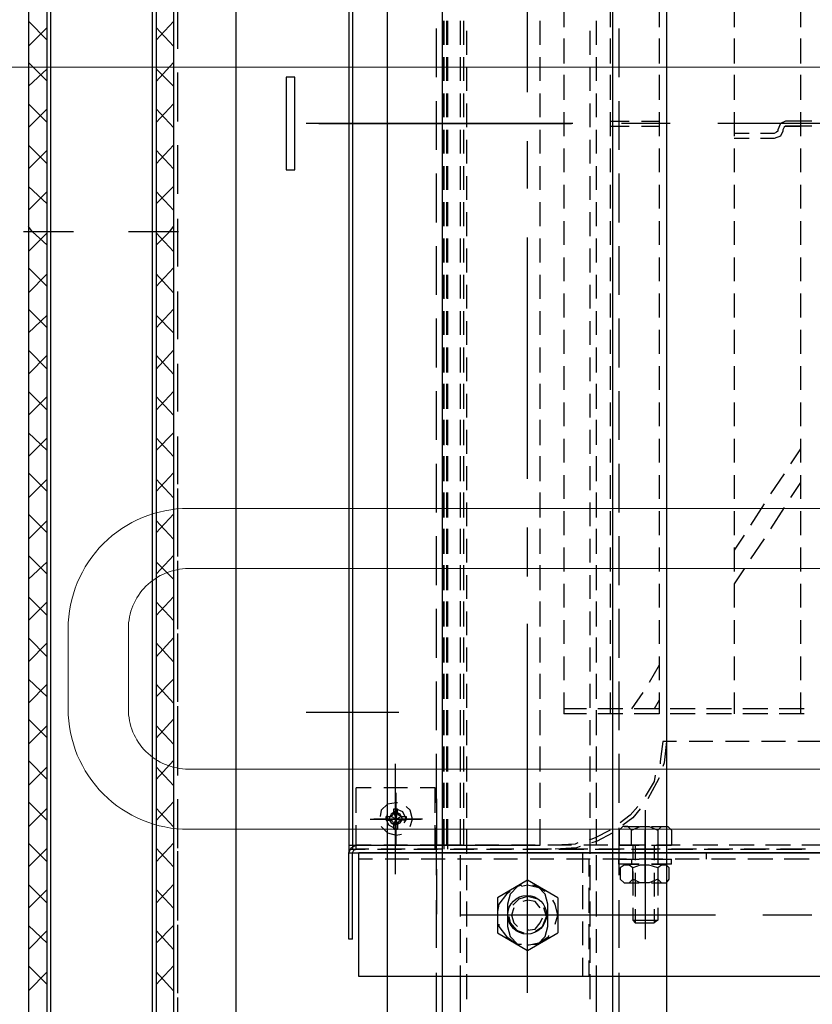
# Model space of a CAD drawing. Header units: millimetres. Extents: x -1435 to 74790, y -2508 to 13830.
# Tile 64 of 95: x 14953 to 15150, y 7486 to 7732. Entities that reach past the tile are written whole.
import ezdxf
from ezdxf.enums import TextEntityAlignment as Align

# ---------------------------------------------------------------- set-up
doc = ezdxf.new("R2010")
doc.units = ezdxf.units.MM
for name, color, linetype, lineweight, true_color in [('A-CEILING-01', 7, 'Continuous', 5, 0xd56ca8), ('A-CEILING-05', 7, 'Continuous', 5, 0x139b48), ('M-MEP-ELLG-LIGHT', 5, 'Continuous', 15, 0x0000ff)]:
    doc.layers.add(name, color=color, linetype=linetype, lineweight=lineweight, true_color=true_color)
doc.layers.add('A-LIGHT', color=1, linetype='Continuous', lineweight=5)
for name, color, linetype, true_color in [('ACMV-EQP-CHW', 30, 'Continuous', 0xff7f00), ('ACMV-FCU', 30, 'Continuous', 0xff7f00), ('RCP LAYOUT', 9, 'Continuous', 0x808080)]:
    doc.layers.add(name, color=color, linetype=linetype, true_color=true_color)
doc.layers.add('ACMV-SA-DUCT-TAG', color=7, linetype='Continuous')
doc.styles.add('Romans', font='Romans.shx')
doc.styles.get("Standard").update_dxf_attribs({"font": 'arial.ttf'})
doc.dimstyles.new('100_Romans_Dot', dxfattribs={"dimtxt": 100, "dimasz": 100, "dimexe": 50, "dimexo": 50, "dimgap": 50, "dimtad": 1, "dimdec": 0, "dimzin": 0, "dimdsep": 46, "dimtxsty": 'Romans', "dimblk": 'DOT', "dimcen": 0.09, "dimclrd": 256, "dimclre": 256, "dimadec": 0, "dimazin": 0, "dimtfac": 1, "dimtdec": 0, "dimtofl": 0, "dimtmove": 0, "dimatfit": 3, "dimldrblk": 'DOT', "dimfxl": 1, "dimtolj": 1, "dimtzin": 0, "dimarcsym": 0})

# ---------------------------------------------------------------- blocks, each defined once
blk = doc.blocks.new('LIGHT-600X600MM')
at = {"color": 0}
blk.add_lwpolyline([(-300, 300), (-300, -300), (300, -300), (300, 300)], close=True, dxfattribs=at)
for points in [[(-165, 160), (-165, 140, 0.414214), (-135, 110), (135, 110, 0.414214), (165, 140), (165, 160, 0.414214), (135, 190), (-135, 190, 0.414214)], [(-150, 160), (-150, 140, 0.414214), (-135, 125), (135, 125, 0.414214), (150, 140), (150, 160, 0.414214), (135, 175), (-135, 175, 0.414214)]]:
    blk.add_lwpolyline(points, format="xyb", close=True, dxfattribs=at)
blk.add_attdef('E', text='', height=100).set_placement((400, 250), align=Align.MIDDLE_CENTER)
blk = doc.blocks.new('A$C98a85b24')
at = {"layer": 'M-MEP-ELLG-LIGHT', "color": 8, "true_color": 0x808080}
blk.add_blockref('LIGHT-600X600MM', (10939.99, 7419.99), dxfattribs=at)
blk = doc.blocks.new('A$C256bf26b')
at = {"layer": 'A-CEILING-01', "true_color": 0x808080}
h = blk.add_hatch(dxfattribs=at)
h.set_pattern_fill('ANSI37', color=8, scale=2000)
h.set_pattern_definition([(45, (0, 0), (-176.7767, 176.7767), []), (135, (0, 0), (-176.7767, -176.7767), [])])
edge = h.paths.add_edge_path()
edge.add_line((17350, 13380), (12020, 13380))
edge.add_line((12020, 13380), (12020, 13280))
edge.add_line((12020, 13280), (11820, 13280))
edge.add_line((11820, 13280), (11820, 13380))
edge.add_line((11820, 13380), (6090, 13380))
edge.add_line((6090, 13380), (6090, 13280))
edge.add_line((6090, 13280), (5890, 13280))
edge.add_line((5890, 13280), (5890, 13380))
edge.add_line((5890, 13380), (350, 13380))
edge.add_line((350, 13380), (200, 13380))
edge.add_line((200, 13380), (200, 4520))
edge.add_line((200, 4520), (650, 4520))
edge.add_line((650, 4520), (650, 4220))
edge.add_line((650, 4220), (200, 4220))
edge.add_line((200, 4220), (200, 3270))
edge.add_line((200, 3270), (3945, 3270))
edge.add_line((3945, 3270), (3945, 3920))
edge.add_line((3945, 3920), (6135, 3920))
edge.add_line((6135, 3920), (6135, 3270))
edge.add_line((6135, 3270), (9805, 3270))
edge.add_line((9805, 3270), (9805, 3070))
edge.add_line((9805, 3070), (10125.7, 3070))
edge.add_line((10125.7, 3070), (10125.7, 3423))
edge.add_line((10125.7, 3423), (11242.06, 4539.36))
edge.add_line((11242.06, 4539.36), (10770.13, 5011.3))
edge.add_line((10770.13, 5011.3), (11904.42, 6145.58))
edge.add_line((11904.42, 6145.58), (14298.83, 8540))
edge.add_line((14298.83, 8540), (14450, 8540))
edge.add_line((14450, 8540), (14450, 9620))
edge.add_line((14450, 9620), (14450, 12330))
edge.add_arc((15200, 12330), 750, 90, 180, ccw=False)
edge.add_line((15200, 13080), (17350, 13080))
edge.add_line((17350, 13080), (17350, 13380))
h.paths.add_polyline_path([(5890.13, 11294.23), (6090.12, 11294.23), (6090.12, 11094.22), (5890.13, 11094.22)], flags=16)
h.paths.add_polyline_path([(5890.13, 9330), (6090.12, 9330), (6090.12, 9129.99), (5890.13, 9129.99)], flags=16)
h.paths.add_polyline_path([(5890, 8418.41), (6090, 8418.41), (6090, 8218.41), (5890, 8218.41)], flags=16)
h.paths.add_polyline_path([(5890, 6030), (6090, 6030), (6090, 5829.99), (5890, 5829.99)], flags=16)
h.paths.add_polyline_path([(11820, 8418.41), (12020, 8418.41), (12020, 8218.41), (11820, 8218.41)], flags=16)
h.paths.add_polyline_path([(11820, 9330), (12020, 9330), (12020, 9129.99), (11820, 9129.99)], flags=16)
h.paths.add_polyline_path([(11820.13, 11294.23), (12020.12, 11294.23), (12020.12, 11094.22), (11820.13, 11094.22)], flags=16)
at = {"layer": 'A-CEILING-05', "color": 8, "linetype": 'Continuous', "true_color": 0x808080}
blk.add_line((14590, 7720), (17230, 7720), dxfattribs=at)
at = {"layer": 'A-LIGHT', "color": 8, "true_color": 0x808080}
blk.add_blockref('A$C98a85b24', (4190, 0), dxfattribs=at)
blk = doc.blocks.new('AHU-5 TR-CARRIER')
at = {"layer": 'ACMV-EQP-CHW'}
for points in [[(901.81, 519.81), (901.81, 84.51)], [(901.81, 82.02), (901.81, 519.5)], [(932.67, 519.81), (932.67, 84.51)], [(720.01, 234.49), (720.01, 174)], [(874.05, 199.88), (874.05, 193.96)], [(899.94, 201.13), (899.94, 194.9)], [(719.39, 197.39), (719.39, 190.84)], [(720.64, 197.39), (720.64, 190.84)], [(903.37, 196.76), (903.37, 190.53)], [(917.4, 197.39), (917.4, 185.22)], [(689.77, 194.58), (696, 194.58)], [(698.81, 194.58), (705.05, 194.58)], [(707.85, 194.58), (714.09, 194.58)], [(717.2, 194.58), (723.13, 194.58)], [(719.39, 194.59), (719.39, 190.84), (720.02, 189.59), (721.57, 188.97)], [(720.64, 190.84), (720.64, 194.59)], [(726.25, 194.58), (732.17, 194.58)], [(735.3, 194.58), (741.21, 194.58)], [(744.34, 194.58), (750.26, 194.58)], [(753.38, 194.58), (759.3, 194.58)], [(762.42, 194.58), (768.34, 194.58)], [(771.47, 194.58), (777.39, 194.58)], [(780.51, 194.58), (786.43, 194.58)], [(789.55, 194.58), (795.47, 194.58)], [(798.6, 194.58), (804.52, 194.58)], [(801.09, 194.58), (804.83, 192.09)], [(807.64, 194.58), (813.56, 194.58)], [(809.51, 194.58), (813.25, 192.09)], [(816.68, 194.58), (822.61, 194.58)], [(825.72, 194.58), (831.65, 194.58)], [(834.77, 194.58), (840.69, 194.58)], [(843.82, 194.58), (849.74, 194.58)], [(852.85, 194.58), (858.78, 194.58)], [(861.89, 194.58), (867.2, 194.58)], [(865.95, 195.52), (865.95, 189.28)], [(867.2, 195.52), (867.2, 189.28)], [(900.87, 195.83), (900.87, 189.59)], [(900.87, 188.65), (900.87, 194.9)], [(899.94, 192.09), (899.94, 185.85)], [(720.64, 190.84), (720.95, 190.53), (721.57, 190.22)], [(721.57, 190.22), (721.88, 190.22)], [(721.88, 190.22), (723.14, 189.59), (723.75, 188.03), (723.75, 184.6)], [(807.33, 190.53), (812.32, 187.09)], [(815.74, 190.53), (821.04, 187.09)], [(874.05, 190.84), (874.05, 184.91)], [(721.57, 188.97), (721.88, 188.97)], [(721.88, 188.97), (722.2, 188.65), (722.51, 188.03), (722.51, 184.6)], [(900.87, 186.79), (900.87, 180.55)], [(903.37, 187.72), (903.37, 181.48)], [(814.8, 185.54), (820.11, 182.11)], [(823.54, 185.54), (828.52, 182.11)], [(865.95, 186.47), (865.95, 180.24)], [(867.2, 186.47), (867.2, 180.24)], [(900.87, 179.61), (900.87, 185.85)], [(722.51, 181.8), (722.51, 178.05)], [(723.75, 181.8), (723.75, 178.05)], [(874.05, 181.8), (874.05, 175.87)], [(899.94, 183.04), (899.94, 176.81)], [(822.61, 180.55), (826.35, 178.05)], [(831.03, 180.55), (834.77, 178.05)], [(689.77, 178.05), (696, 178.05)], [(698.81, 178.05), (705.05, 178.05)], [(707.85, 178.05), (714.09, 178.05)], [(717.2, 178.05), (723.13, 178.05)], [(726.25, 178.05), (732.17, 178.05)], [(735.3, 178.05), (741.21, 178.05)], [(744.34, 178.05), (750.26, 178.05)], [(753.38, 178.05), (759.3, 178.05)], [(762.42, 178.05), (768.34, 178.05)], [(771.47, 178.05), (777.39, 178.05)], [(780.51, 178.05), (786.43, 178.05)], [(789.55, 178.05), (795.47, 178.05)], [(798.6, 178.05), (804.52, 178.05)], [(807.64, 178.05), (813.56, 178.05)], [(816.68, 178.05), (822.61, 178.05)], [(825.72, 178.05), (831.65, 178.05)], [(834.77, 178.05), (840.69, 178.05)], [(843.82, 178.05), (849.74, 178.05)], [(852.85, 178.05), (858.78, 178.05)], [(861.89, 178.05), (867.2, 178.05)], [(865.95, 177.44), (865.95, 171.19)], [(867.2, 177.44), (867.2, 171.19)], [(900.87, 177.74), (900.87, 171.51)], [(900.87, 170.57), (900.87, 176.81)], [(903.37, 178.37), (903.37, 172.44)], [(874.05, 172.75), (874.05, 166.82)], [(899.94, 174), (899.94, 167.76)], [(917.4, 173.38), (917.4, 143.13)], [(903.37, 171.19), (901.81, 171.19)], [(865.95, 168.39), (865.95, 162.15)], [(867.2, 168.39), (867.2, 162.15)], [(900.87, 168.69), (900.87, 162.46)], [(900.87, 161.52), (900.87, 167.76)], [(903.37, 169.33), (903.37, 163.4)], [(899.94, 164.65), (899.94, 158.73)], [(720.01, 162.15), (720.01, 149.99)], [(874.05, 163.71), (874.05, 160.28)], [(896.2, 159.04), (895.25, 159.97), (895.25, 161.52), (896.2, 162.46)], [(896.2, 162.46), (899.95, 162.46)], [(899.94, 157.47), (899.94, 162.46)], [(903.37, 157.47), (903.37, 162.46)], [(904.61, 162.46), (903.37, 162.46)], [(904.61, 162.46), (904.61, 157.47)], [(1183.23, 91.68), (17.47, 91.68), (17.47, 161.22), (1183.23, 161.22)], [(874.05, 161.21), (879.36, 160.59), (880.29, 160.28)], [(874.05, 160.28), (879.04, 159.66), (879.66, 159.66)], [(895.25, 157.47), (895.25, 161.21)], [(900.87, 159.66), (900.87, 153.42)], [(903.37, 160.28), (903.37, 154.36)], [(904.61, 157.47), (904.61, 160.59)], [(905.55, 161.84), (904.92, 161.21), (904.92, 159.97), (905.55, 159.04), (904.92, 156.85), (904.92, 154.67), (905.55, 152.79), (904.92, 151.86), (904.92, 150.62), (905.55, 149.68), (908.36, 149.68)], [(908.36, 161.84), (905.56, 161.84)], [(908.36, 159.04), (909.29, 159.97), (909.29, 161.21), (908.36, 161.84)], [(909.29, 157.47), (909.29, 160.59)], [(689.77, 159.34), (696, 159.34)], [(698.81, 159.34), (705.05, 159.34)], [(707.85, 159.34), (714.09, 159.34)], [(717.2, 159.34), (723.13, 159.34)], [(719.39, 154.98), (719.39, 159.34)], [(720.64, 154.98), (720.64, 159.34)], [(726.25, 159.34), (732.17, 159.34)], [(735.3, 159.34), (741.21, 159.34)], [(744.34, 159.34), (750.26, 159.34)], [(753.38, 159.34), (759.3, 159.34)], [(762.42, 159.34), (768.34, 159.34)], [(771.47, 159.34), (777.39, 159.34)], [(780.51, 159.34), (786.43, 159.34)], [(789.55, 159.34), (795.47, 159.34)], [(798.6, 159.34), (804.52, 159.34)], [(807.64, 159.34), (813.56, 159.34)], [(816.68, 159.34), (822.61, 159.34)], [(825.72, 159.34), (831.65, 159.34)], [(834.77, 159.34), (840.69, 159.34)], [(843.82, 159.34), (849.74, 159.34)], [(852.85, 159.34), (858.78, 159.34)], [(855.03, 159.34), (859.4, 156.85)], [(861.89, 159.34), (867.2, 159.34)], [(863.78, 159.34), (865.95, 158.09)], [(865.95, 159.34), (865.95, 153.11)], [(867.2, 159.34), (867.2, 153.11)], [(882.48, 158.41), (884.04, 158.1), (887.78, 155.91)], [(883.1, 159.34), (884.35, 158.72), (888.4, 156.54)], [(896.2, 152.48), (895.25, 154.67), (895.25, 156.85), (896.2, 159.04), (899.95, 159.04)], [(899.94, 159.04), (903.37, 159.04)], [(899.94, 158.09), (903.67, 158.09)], [(900.87, 152.48), (900.87, 158.72)], [(903.37, 159.03), (904.61, 159.03)], [(905.56, 159.04), (908.36, 159.04), (909.29, 156.85), (909.29, 154.67), (908.36, 152.8), (905.56, 152.8)], [(906.48, 159.04), (912.42, 159.04)], [(906.8, 158.09), (912.72, 158.09)], [(915.53, 159.04), (918.64, 159.04)], [(915.84, 158.09), (919.27, 158.09)], [(918.64, 152.8), (918.64, 159.04), (919.27, 158.1)], [(918.64, 152.8), (919.27, 153.42), (919.27, 158.1)], [(861.89, 155.29), (865.95, 152.48)], [(890.89, 154.67), (893.08, 152.8), (894.95, 150.3)], [(891.21, 155.91), (923.32, 155.91)], [(909.29, 155.91), (896.2, 155.91)], [(899.63, 155.91), (908.67, 155.91)], [(899.94, 155.6), (899.94, 149.68)], [(890.27, 154.04), (892.45, 152.17), (894.32, 149.68)], [(895.25, 150.62), (895.25, 154.36)], [(899.95, 152.48), (896.2, 152.48), (895.25, 151.55), (895.25, 150.3), (896.2, 149.37), (899.95, 149.37)], [(899.94, 153.42), (903.67, 153.42)], [(899.94, 152.8), (903.37, 152.8)], [(899.95, 149.36), (899.95, 154.36)], [(903.37, 149.37), (903.37, 154.36)], [(903.37, 152.48), (904.61, 152.48)], [(904.61, 150.92), (904.61, 154.36)], [(904.61, 154.36), (904.61, 149.37)], [(906.48, 152.8), (912.42, 152.8)], [(906.8, 153.42), (912.72, 153.42)], [(908.36, 149.68), (909.29, 150.62), (909.29, 151.86), (908.36, 152.79)], [(909.29, 150.92), (909.29, 154.36)], [(915.53, 152.8), (918.64, 152.8)], [(915.84, 153.42), (919.27, 153.42)], [(719.39, 147.18), (719.39, 151.87)], [(720.64, 147.18), (720.64, 151.87)], [(865.95, 150.29), (865.95, 144.07)], [(867.2, 150.29), (867.2, 144.07)], [(900.87, 150.62), (900.87, 144.37)], [(903.37, 151.24), (903.37, 145.31)], [(1154.22, 147.81), (46.16, 147.81)], [(708.48, 149.37), (696.32, 149.37)], [(726.57, 149.37), (714.4, 149.37)], [(744.65, 149.37), (732.49, 149.37)], [(762.74, 149.37), (750.57, 149.37)], [(780.82, 149.37), (768.66, 149.37)], [(798.9, 149.37), (786.74, 149.37)], [(817, 149.37), (804.83, 149.37)], [(835.08, 149.37), (822.92, 149.37)], [(853.17, 149.37), (841.01, 149.37)], [(871.25, 149.37), (859.09, 149.37)], [(889.34, 149.37), (877.18, 149.37)], [(907.42, 149.37), (895.57, 149.37)], [(896.82, 147.81), (899, 143.75), (899.31, 142.5)], [(900.87, 143.44), (900.87, 149.68)], [(904.61, 149.36), (903.37, 149.36)], [(925.5, 149.37), (913.65, 149.37)], [(943.59, 149.37), (931.74, 149.37)], [(689.77, 147.18), (696, 147.18)], [(698.81, 147.18), (705.05, 147.18)], [(707.85, 147.18), (714.09, 147.18)], [(717.2, 147.18), (723.13, 147.18)], [(726.25, 147.18), (732.17, 147.18)], [(735.3, 147.18), (741.21, 147.18)], [(744.34, 147.18), (750.26, 147.18)], [(753.38, 147.18), (759.3, 147.18)], [(762.42, 147.18), (768.34, 147.18)], [(771.47, 147.18), (777.39, 147.18)], [(780.51, 147.18), (786.43, 147.18)], [(789.55, 147.18), (795.47, 147.18)], [(798.6, 147.18), (804.52, 147.18)], [(807.64, 147.18), (813.56, 147.18)], [(816.68, 147.18), (822.61, 147.18)], [(825.72, 147.18), (831.65, 147.18)], [(834.77, 147.18), (840.69, 147.18)], [(843.82, 147.18), (849.74, 147.18)], [(852.85, 147.18), (858.78, 147.18)], [(861.89, 147.18), (867.2, 147.18)], [(896.2, 147.18), (898.06, 143.44), (898.69, 141.89)], [(899.94, 146.56), (899.94, 140.64)], [(700.36, 143.75), (694.44, 143.75)], [(709.41, 143.75), (703.48, 143.75)], [(718.46, 143.75), (712.53, 143.75)], [(727.51, 143.75), (721.57, 143.75)], [(736.54, 143.75), (730.62, 143.75)], [(745.58, 143.75), (739.66, 143.75)], [(754.63, 143.75), (748.7, 143.75)], [(763.67, 143.75), (757.75, 143.75)], [(772.71, 143.75), (766.78, 143.75)], [(782.07, 143.75), (775.83, 143.75)], [(791.11, 143.75), (784.87, 143.75)], [(800.15, 143.75), (793.92, 143.75)], [(809.19, 143.75), (802.96, 143.75)], [(818.24, 143.75), (812, 143.75)], [(827.28, 143.75), (821.04, 143.75)], [(836.32, 143.75), (830.08, 143.75)], [(845.37, 143.75), (839.13, 143.75)], [(854.41, 143.75), (848.18, 143.75)], [(863.45, 143.75), (857.22, 143.75)], [(872.5, 143.75), (866.26, 143.75)], [(881.54, 143.75), (875.29, 143.75)], [(890.59, 143.75), (884.34, 143.75)], [(899.63, 143.75), (893.39, 143.75)], [(908.67, 143.75), (902.44, 143.75)], [(917.71, 143.75), (911.48, 143.75)], [(917.4, 143.13), (917.4, 109.76)], [(926.76, 143.75), (920.84, 143.75)], [(932.67, 143.75), (929.88, 143.75)], [(932.67, 109.76), (990.37, 109.76), (990.37, 143.75), (932.67, 143.75)], [(702.87, 142.2), (696.93, 142.2)], [(711.9, 142.2), (705.98, 142.2)], [(720.95, 142.2), (715.03, 142.2)], [(729.99, 142.2), (724.06, 142.2)], [(739.04, 142.2), (733.11, 142.2)], [(748.07, 142.2), (742.15, 142.2)], [(757.12, 142.2), (751.2, 142.2)], [(766.16, 142.2), (760.25, 142.2)], [(775.21, 142.2), (769.28, 142.2)], [(784.25, 142.2), (778.32, 142.2)], [(793.29, 142.2), (787.37, 142.2)], [(802.33, 142.2), (796.41, 142.2)], [(811.38, 142.2), (805.46, 142.2)], [(820.42, 142.2), (814.5, 142.2)], [(829.46, 142.2), (823.54, 142.2)], [(838.51, 142.2), (832.59, 142.2)], [(847.55, 142.2), (841.63, 142.2)], [(856.6, 142.2), (850.67, 142.2)], [(865.64, 142.2), (859.71, 142.2)], [(865.95, 141.26), (865.95, 135.64)], [(867.2, 141.26), (867.2, 135.64)], [(875, 142.2), (868.76, 142.2)], [(884.04, 142.2), (877.81, 142.2)], [(893.08, 142.2), (886.84, 142.2)], [(902.11, 142.2), (895.89, 142.2)], [(900.87, 141.57), (900.87, 135.34)], [(900.87, 134.4), (900.87, 140.64)], [(906.79, 140.32), (901.81, 140.32)], [(903.37, 142.19), (903.37, 136.27)], [(907.73, 141.89), (903.37, 141.89)], [(911.16, 142.2), (904.93, 142.2)], [(915.84, 140.33), (909.92, 140.33)], [(916.77, 141.89), (910.54, 141.89)], [(920.2, 142.2), (913.98, 142.2)], [(924.88, 140.33), (918.96, 140.33)], [(925.82, 141.89), (919.58, 141.89)], [(929.25, 142.2), (923.01, 142.2)], [(932.67, 140.33), (928, 140.33)], [(932.67, 141.89), (928.62, 141.89)], [(938.29, 142.2), (932.05, 142.2)], [(720.01, 137.83), (720.01, 71.41)], [(720.02, 74.52), (720.02, 137.51)], [(899.32, 139.08), (899.63, 138.45), (899.95, 133.47)], [(899.94, 137.52), (899.94, 131.59)], [(900.25, 139.7), (900.56, 138.77), (900.87, 133.47)], [(689.77, 135.64), (696, 135.64)], [(698.81, 135.64), (705.05, 135.64)], [(707.85, 135.64), (714.09, 135.64)], [(717.2, 135.64), (723.13, 135.64)], [(726.25, 135.64), (732.17, 135.64)], [(735.3, 135.64), (741.21, 135.64)], [(744.34, 135.64), (750.26, 135.64)], [(753.38, 135.64), (759.3, 135.64)], [(762.42, 135.64), (768.34, 135.64)], [(771.47, 135.64), (777.39, 135.64)], [(780.51, 135.64), (786.43, 135.64)], [(789.55, 135.64), (795.47, 135.64)], [(798.6, 135.64), (804.52, 135.64)], [(807.64, 135.64), (813.56, 135.64)], [(816.68, 135.64), (822.61, 135.64)], [(825.72, 135.64), (831.65, 135.64)], [(834.77, 135.64), (840.69, 135.64)], [(843.82, 135.64), (849.74, 135.64)], [(852.85, 135.64), (858.78, 135.64)], [(861.89, 135.64), (867.2, 135.64)], [(917.4, 137.2), (917.4, 115.69)], [(903.37, 133.15), (903.37, 127.22)], [(913.03, 134.09), (908.67, 126.6), (913.03, 119.12)], [(913.03, 134.09), (921.77, 134.09)], [(919.58, 133.47), (917.4, 134.09), (914.59, 133.47), (913.65, 132.84)], [(921.77, 119.12), (926.13, 126.6), (921.77, 134.09)], [(900.87, 132.52), (900.87, 126.29)], [(900.87, 125.36), (900.87, 131.59)], [(920.2, 131.59), (914.59, 131.59), (912.09, 130.97), (910.22, 129.1), (909.91, 127.85)], [(911.48, 130.97), (910.54, 129.41), (909.92, 126.6), (910.22, 125.04)], [(921.45, 128.48), (920.2, 130.34), (917.71, 131.28), (915.53, 130.66)], [(921.14, 126.91), (921.14, 126.6), (920.84, 128.48), (919.27, 129.72), (918.02, 130.34)], [(924.57, 127.85), (924.57, 129.1), (922.7, 130.97), (920.21, 131.59)], [(924.88, 126.91), (924.88, 126.6), (924.26, 129.41), (922.7, 131.9), (922.4, 131.9)], [(540.4, 129.72), (540.4, 82.02), (899.94, 82.02), (899.94, 129.72)], [(700.36, 129.72), (694.44, 129.72)], [(709.41, 129.72), (703.48, 129.72)], [(718.46, 129.72), (712.53, 129.72)], [(727.51, 129.72), (721.57, 129.72)], [(736.54, 129.72), (730.61, 129.72)], [(745.58, 129.72), (739.65, 129.72)], [(754.63, 129.72), (748.7, 129.72)], [(763.68, 129.72), (757.75, 129.72)], [(772.71, 129.72), (766.78, 129.72)], [(782.07, 129.72), (775.83, 129.72)], [(791.11, 129.72), (784.87, 129.72)], [(800.16, 129.72), (793.92, 129.72)], [(809.19, 129.72), (802.96, 129.72)], [(818.24, 129.72), (812, 129.72)], [(827.28, 129.72), (821.04, 129.72)], [(836.33, 129.72), (830.09, 129.72)], [(845.38, 129.72), (839.13, 129.72)], [(854.41, 129.72), (848.17, 129.72)], [(863.45, 129.72), (857.22, 129.72)], [(872.5, 129.72), (866.26, 129.72)], [(881.54, 129.72), (875.3, 129.72)], [(890.59, 129.72), (884.34, 129.72)], [(899.94, 129.72), (893.39, 129.72)], [(899.94, 128.48), (899.94, 122.55)], [(913.35, 129.1), (912.72, 126.6), (913.35, 124.42), (914.9, 122.87)], [(915.53, 129.72), (913.97, 128.48), (913.65, 126.6), (913.97, 125.36)], [(712.22, 126.6), (651.73, 126.6)], [(736.22, 126.6), (724.38, 126.6)], [(808.57, 126.6), (748.39, 126.6)], [(832.9, 126.6), (820.73, 126.6)], [(905.24, 126.6), (844.75, 126.6)], [(936.74, 126.6), (898.06, 126.6)], [(929.24, 126.6), (917.4, 126.6)], [(917.72, 121.93), (919.27, 122.24), (921.14, 123.8), (921.77, 125.67)], [(900.87, 123.17), (900.87, 117.24)], [(903.37, 124.11), (903.37, 118.19)], [(909.92, 125.05), (910.22, 124.1), (912.09, 122.24), (914.59, 121.61)], [(914.59, 121.61), (920.2, 121.61), (922.7, 122.24), (924.57, 124.11), (924.57, 125.04)], [(915.53, 123.17), (917.4, 122.55), (919.27, 123.17), (920.21, 124.11)], [(919.58, 119.43), (920.21, 119.43), (922.7, 121.3), (924.26, 123.49)], [(900.87, 116.31), (900.87, 122.55)], [(911.48, 122.24), (912.09, 121.3), (914.59, 119.43), (916.46, 119.12)], [(899.94, 119.43), (899.94, 113.5)], [(913.03, 119.11), (921.77, 119.11)], [(900.87, 114.13), (900.87, 108.2)], [(900.87, 107.27), (900.87, 113.19)], [(903.37, 115.07), (903.37, 109.15)], [(700.36, 110.7), (694.44, 110.7)], [(696.93, 111.32), (702.86, 111.32)], [(709.41, 110.7), (703.48, 110.7)], [(705.98, 111.32), (711.9, 111.32)], [(718.46, 110.7), (712.53, 110.7)], [(715.03, 111.32), (720.95, 111.32)], [(727.51, 110.7), (721.57, 110.7)], [(724.07, 111.32), (729.99, 111.32)], [(736.54, 110.7), (730.61, 110.7)], [(733.11, 111.32), (739.03, 111.32)], [(745.58, 110.7), (739.65, 110.7)], [(742.15, 111.32), (748.07, 111.32)], [(754.63, 110.7), (748.7, 110.7)], [(751.2, 111.32), (757.12, 111.32)], [(763.68, 110.7), (757.75, 110.7)], [(760.25, 111.32), (766.16, 111.32)], [(772.71, 110.7), (766.78, 110.7)], [(769.28, 111.32), (775.21, 111.32)], [(782.07, 110.7), (775.83, 110.7)], [(778.32, 111.32), (784.25, 111.32)], [(791.11, 110.7), (784.87, 110.7)], [(787.37, 111.32), (793.29, 111.32)], [(800.16, 110.7), (793.92, 110.7)], [(796.41, 111.32), (802.33, 111.32)], [(809.19, 110.7), (802.96, 110.7)], [(805.45, 111.32), (811.38, 111.32)], [(818.24, 110.7), (812, 110.7)], [(814.5, 111.32), (820.42, 111.32)], [(827.28, 110.7), (821.04, 110.7)], [(823.54, 111.32), (829.46, 111.32)], [(836.33, 110.7), (830.09, 110.7)], [(832.59, 111.32), (838.51, 111.32)], [(845.38, 110.7), (839.13, 110.7)], [(841.62, 111.32), (847.55, 111.32)], [(854.41, 110.7), (848.17, 110.7)], [(850.67, 111.32), (856.59, 111.32)], [(863.45, 110.7), (857.22, 110.7)], [(859.71, 111.32), (865.64, 111.32)], [(872.5, 110.7), (866.26, 110.7)], [(868.76, 111.32), (875, 111.32)], [(881.54, 110.7), (875.3, 110.7)], [(877.8, 111.32), (884.04, 111.32)], [(890.59, 110.7), (884.34, 110.7)], [(886.84, 111.32), (893.08, 111.32)], [(899.94, 110.7), (893.39, 110.7)], [(895.89, 111.32), (902.11, 111.32)], [(904.93, 111.32), (911.16, 111.32)], [(913.97, 111.32), (920.21, 111.32)], [(923.01, 111.32), (929.25, 111.32)], [(932.05, 111.32), (938.29, 111.32)], [(694.44, 109.76), (700.36, 109.76)], [(703.48, 109.76), (709.41, 109.76)], [(712.53, 109.76), (718.46, 109.76)], [(721.56, 109.76), (727.51, 109.76)], [(730.61, 109.76), (736.54, 109.76)], [(739.66, 109.76), (745.58, 109.76)], [(748.7, 109.76), (754.63, 109.76)], [(757.75, 109.76), (763.67, 109.76)], [(766.78, 109.76), (772.7, 109.76)], [(775.83, 109.76), (782.07, 109.76)], [(784.87, 109.76), (791.11, 109.76)], [(793.92, 109.76), (800.16, 109.76)], [(802.96, 109.76), (809.19, 109.76)], [(812, 109.76), (818.24, 109.76)], [(821.04, 109.76), (827.28, 109.76)], [(830.09, 109.76), (836.33, 109.76)], [(839.12, 109.76), (845.37, 109.76)], [(848.17, 109.76), (854.41, 109.76)], [(857.22, 109.76), (863.45, 109.76)], [(866.26, 109.76), (872.5, 109.76)], [(875.29, 109.76), (881.54, 109.76)], [(884.34, 109.76), (890.59, 109.76)], [(893.39, 109.76), (899.63, 109.76)], [(899.94, 110.39), (899.94, 103.53)], [(902.44, 109.76), (908.67, 109.76)], [(911.48, 109.76), (917.72, 109.76)], [(920.84, 109.76), (926.76, 109.76)], [(929.88, 109.76), (932.68, 109.76)], [(694.44, 106.65), (700.36, 106.65)], [(694.44, 106.34), (700.36, 106.34)], [(694.44, 105.71), (700.36, 105.71)], [(703.48, 106.65), (709.41, 106.65)], [(703.48, 106.34), (709.41, 106.34)], [(703.48, 105.71), (709.41, 105.71)], [(712.53, 106.65), (718.46, 106.65)], [(712.53, 106.34), (718.46, 106.34)], [(712.53, 105.71), (718.46, 105.71)], [(721.57, 106.65), (727.51, 106.65)], [(721.57, 106.34), (727.51, 106.34)], [(721.57, 105.71), (727.51, 105.71)], [(730.61, 106.65), (736.54, 106.65)], [(730.61, 105.71), (736.54, 105.71)], [(730.62, 106.34), (736.54, 106.34)], [(739.65, 106.65), (745.58, 106.65)], [(739.65, 105.71), (745.58, 105.71)], [(739.66, 106.34), (745.58, 106.34)], [(748.7, 106.65), (754.63, 106.65)], [(748.7, 106.34), (754.63, 106.34)], [(748.7, 105.71), (754.63, 105.71)], [(757.75, 106.65), (763.68, 106.65)], [(757.75, 106.34), (763.67, 106.34)], [(757.75, 105.71), (763.68, 105.71)], [(766.78, 106.65), (772.71, 106.65)], [(766.78, 106.34), (772.71, 106.34)], [(766.78, 105.71), (772.71, 105.71)], [(775.83, 106.65), (782.07, 106.65)], [(775.83, 106.34), (782.07, 106.34)], [(775.83, 105.71), (782.07, 105.71)], [(784.87, 106.65), (791.11, 106.65)], [(784.87, 106.34), (791.11, 106.34)], [(784.87, 105.71), (791.11, 105.71)], [(793.92, 106.65), (800.16, 106.65)], [(793.92, 106.34), (800.15, 106.34)], [(793.92, 105.71), (800.16, 105.71)], [(802.95, 106.65), (809.19, 106.65)], [(802.95, 105.71), (809.19, 105.71)], [(802.96, 106.34), (809.19, 106.34)], [(812, 106.65), (818.24, 106.65)], [(812, 106.34), (818.24, 106.34)], [(812, 105.71), (818.24, 105.71)], [(821.04, 106.65), (827.28, 106.65)], [(821.04, 106.34), (827.28, 106.34)], [(821.04, 105.71), (827.28, 105.71)], [(830.08, 106.34), (836.32, 106.34)], [(830.09, 106.65), (836.33, 106.65)], [(830.09, 105.71), (836.33, 105.71)], [(839.13, 106.65), (845.38, 106.65)], [(839.13, 106.34), (845.37, 106.34)], [(839.13, 105.71), (845.38, 105.71)], [(848.17, 106.65), (854.41, 106.65)], [(848.17, 105.71), (854.41, 105.71)], [(848.18, 106.34), (854.41, 106.34)], [(857.22, 106.65), (863.45, 106.65)], [(857.22, 106.34), (863.45, 106.34)], [(857.22, 105.71), (863.45, 105.71)], [(866.26, 106.65), (872.5, 106.65)], [(866.26, 106.34), (872.5, 106.34)], [(866.26, 105.71), (872.5, 105.71)], [(875.29, 106.34), (881.54, 106.34)], [(875.3, 106.65), (881.54, 106.65)], [(875.3, 105.71), (881.54, 105.71)], [(884.34, 106.65), (890.59, 106.65)], [(884.34, 106.34), (890.59, 106.34)], [(884.34, 105.71), (890.59, 105.71)], [(893.39, 106.65), (900.87, 106.65)], [(893.39, 106.34), (899.94, 106.34)], [(893.39, 105.71), (900.87, 105.71)], [(903.37, 106.02), (903.37, 100.1)], [(1154.22, 105.4), (46.16, 105.4)], [(694.44, 105.4), (700.36, 105.4)], [(708.48, 103.84), (696.32, 103.84)], [(703.48, 105.4), (709.41, 105.4)], [(712.53, 105.4), (718.46, 105.4)], [(726.57, 103.84), (714.4, 103.84)], [(721.57, 105.4), (727.51, 105.4)], [(730.62, 105.4), (736.54, 105.4)], [(744.65, 103.84), (732.49, 103.84)], [(739.66, 105.4), (745.58, 105.4)], [(748.7, 105.4), (754.63, 105.4)], [(762.74, 103.84), (750.57, 103.84)], [(757.75, 105.4), (763.67, 105.4)], [(766.78, 105.4), (772.71, 105.4)], [(780.82, 103.84), (768.66, 103.84)], [(775.83, 105.4), (782.07, 105.4)], [(784.87, 105.4), (791.11, 105.4)], [(798.9, 103.84), (786.74, 103.84)], [(793.92, 105.4), (800.15, 105.4)], [(802.96, 105.4), (809.19, 105.4)], [(817, 103.84), (804.83, 103.84)], [(812, 105.4), (818.24, 105.4)], [(821.04, 105.4), (827.28, 105.4)], [(835.08, 103.84), (822.92, 103.84)], [(830.08, 105.4), (836.32, 105.4)], [(839.13, 105.4), (845.37, 105.4)], [(853.17, 103.84), (841.01, 103.84)], [(848.18, 105.4), (854.41, 105.4)], [(857.22, 105.4), (863.45, 105.4)], [(871.25, 103.84), (859.09, 103.84)], [(866.26, 105.4), (872.5, 105.4)], [(875.29, 105.4), (881.54, 105.4)], [(889.34, 103.84), (877.18, 103.84)], [(884.34, 105.4), (890.59, 105.4)], [(891.82, 103.52), (885.59, 103.52)], [(885.59, 103.52), (885.59, 99.79)], [(888.4, 103.84), (899.63, 103.84)], [(893.39, 105.4), (899.94, 105.4)], [(900.87, 103.52), (894.95, 103.52)], [(907.42, 103.84), (895.57, 103.84)], [(899.94, 103.52), (899.94, 99.79)], [(900.87, 105.09), (900.87, 99.17)], [(900.87, 98.23), (900.87, 104.15)], [(905.87, 103.84), (917.09, 103.84)], [(925.5, 103.84), (913.65, 103.84)], [(943.59, 103.84), (931.74, 103.84)], [(893.39, 100.41), (893.39, 88.57)], [(893.39, 87.31), (893.39, 100.1)], [(893.39, 99.17), (893.39, 88.25)], [(885.59, 96.67), (885.59, 90.75)], [(895.25, 97.3), (893.39, 97.91), (891.21, 97.3), (890.27, 96.36)], [(890.89, 93.86), (891.53, 95.42), (893.39, 96.36), (894.32, 95.73)], [(892.76, 95.12), (893.39, 93.86), (891.82, 94.18), (892.45, 94.49), (892.76, 95.12), (892.76, 96.36)], [(892.76, 96.36), (893.7, 96.36), (893.7, 95.12), (894.02, 94.49), (894.63, 94.18), (895.89, 94.18)], [(899.94, 96.67), (899.94, 90.75)], [(900.87, 96.04), (900.87, 90.12)], [(903.37, 96.98), (903.37, 91.05)], [(866.87, 94.49), (866.87, 71.41)], [(879.66, 93.55), (907.11, 93.55)], [(899.63, 93.86), (886.84, 93.86)], [(898.69, 93.86), (887.78, 93.86)], [(889.34, 94.18), (889.34, 93.86), (889.65, 91.68), (891.21, 90.12), (892.76, 89.81)], [(890.89, 93.24), (890.89, 94.18)], [(891.82, 94.18), (890.89, 94.18)], [(891.82, 93.24), (893.39, 93.86), (893.69, 92.61)], [(895.89, 94.18), (895.89, 93.86), (894.95, 91.99), (893.39, 91.36), (892.15, 91.68)], [(893.7, 92.61), (894.02, 92.92), (894.63, 93.24), (893.39, 93.86), (892.77, 92.61)], [(894.63, 94.17), (893.39, 93.86), (893.7, 95.12)], [(895.25, 90.12), (896.82, 91.68), (897.45, 93.86), (897.13, 95.12)], [(895.89, 93.24), (895.89, 94.18)], [(900.87, 89.19), (900.87, 95.12)], [(891.82, 93.24), (890.89, 93.24)], [(893.7, 91.37), (892.76, 91.37), (892.76, 92.62), (892.45, 92.92), (891.82, 93.25)], [(893.7, 91.36), (893.7, 92.61)], [(895.89, 93.24), (894.63, 93.24)], [(885.59, 87.63), (885.59, 83.88)], [(899.94, 87.63), (899.94, 83.88)], [(900.87, 87), (900.87, 83.88)], [(900.87, 82.02), (900.87, 86.07)], [(903.37, 87.94), (903.37, 84.51)], [(891.82, 83.88), (885.59, 83.88)], [(900.87, 83.88), (894.95, 83.88)], [(923.32, 82.02), (901.81, 82.02), (900.56, 82.64), (899.94, 83.88)], [(901.81, 82.94), (901.19, 83.26), (900.87, 83.88)], [(932.67, 84.51), (901.81, 84.51)], [(538.23, 82.02), (901.81, 82.02)], [(539.16, 82.94), (900.87, 82.94)], [(694.44, 82.94), (700.36, 82.94)], [(703.48, 82.94), (709.41, 82.94)], [(712.53, 82.94), (718.46, 82.94)], [(721.57, 82.94), (727.51, 82.94)], [(730.62, 82.94), (736.54, 82.94)], [(739.66, 82.94), (745.58, 82.94)], [(748.7, 82.94), (754.63, 82.94)], [(757.75, 82.94), (763.67, 82.94)], [(766.78, 82.94), (772.71, 82.94)], [(775.83, 82.94), (782.07, 82.94)], [(784.87, 82.94), (791.11, 82.94)], [(793.92, 82.94), (800.15, 82.94)], [(802.96, 82.94), (809.19, 82.94)], [(812, 82.94), (818.24, 82.94)], [(821.04, 82.94), (827.28, 82.94)], [(830.08, 82.94), (836.32, 82.94)], [(839.13, 82.94), (845.37, 82.94)], [(848.18, 82.94), (854.41, 82.94)], [(857.22, 82.94), (863.45, 82.94)], [(866.26, 82.94), (872.5, 82.94)], [(875.29, 82.94), (881.54, 82.94)], [(884.34, 82.94), (890.59, 82.94)], [(893.39, 82.94), (899.94, 82.94)], [(900.87, 82.02), (900.87, 82.94)], [(923.32, 82.94), (901.81, 82.94)], [(923.32, 82.94), (923.32, 82.02)], [(44.6, 53.95), (44.6, 38.35), (1200.69, 38.35)], [(1155.79, 38.35), (1155.79, 53.95), (44.61, 53.95)], [(689.23, 39.29), (701.39, 39.29)], [(707.32, 39.29), (719.49, 39.29)], [(725.4, 39.29), (737.56, 39.29)], [(743.8, 39.29), (755.64, 39.29)], [(746.92, 27.13), (746.92, 39.6)], [(761.88, 39.29), (773.73, 39.29)], [(779.96, 39.29), (791.81, 39.29)], [(798.06, 39.29), (809.9, 39.29)], [(810.99, 39.29), (823.15, 39.29)], [(816.13, 39.29), (827.99, 39.29)], [(829.07, 39.29), (841.23, 39.29)], [(834.23, 39.29), (846.08, 39.29)], [(847.17, 39.29), (859.32, 39.29)], [(852.31, 39.29), (864.16, 39.29)], [(865.25, 39.29), (877.41, 39.29)], [(870.4, 39.29), (882.56, 39.29)], [(888.48, 39.29), (900.65, 39.29)], [(901.42, 39.29), (913.58, 39.29)], [(906.57, 39.29), (918.73, 39.29)], [(919.81, 39.29), (931.66, 39.29)], [(924.65, 39.29), (936.82, 39.29)], [(937.9, 39.29), (949.75, 39.29)], [(229.59, 38.35), (970.8, 38.35)], [(699.21, 33.99), (694.54, 38.35)], [(696.09, 33.99), (700.76, 38.35)], [(709.5, 33.99), (704.81, 38.35)], [(706.37, 33.99), (710.74, 38.35)], [(719.79, 33.99), (715.1, 38.35)], [(716.36, 33.99), (721.04, 38.35)], [(730.08, 33.99), (725.4, 38.35)], [(726.65, 33.99), (731.32, 38.35)], [(740.06, 33.99), (735.69, 38.35)], [(736.93, 33.99), (741.61, 38.35)], [(750.34, 33.99), (746.92, 37.42), (745.66, 38.35)], [(747.23, 33.99), (751.9, 38.35)], [(760.64, 33.99), (755.95, 38.35)], [(757.51, 33.99), (762.19, 38.35)], [(770.92, 33.99), (766.26, 38.35)], [(767.8, 33.99), (772.17, 38.35)], [(781.22, 33.99), (776.54, 38.35)], [(777.78, 33.99), (782.46, 38.35)], [(791.51, 33.99), (786.83, 38.35)], [(788.08, 33.99), (792.75, 38.35)], [(801.49, 33.99), (797.12, 38.35)], [(798.37, 33.99), (803.04, 38.35)], [(811.78, 33.99), (807.09, 38.35)], [(808.65, 33.99), (813.33, 38.35)], [(822.07, 33.99), (817.39, 38.35)], [(818.94, 33.99), (823.63, 38.35)], [(832.36, 33.99), (827.68, 38.35)], [(829.24, 33.99), (833.6, 38.35)], [(842.65, 33.99), (837.97, 38.35)], [(839.21, 33.99), (843.89, 38.35)], [(852.93, 33.99), (848.26, 38.35)], [(849.51, 33.99), (854.18, 38.35)], [(862.91, 33.99), (858.55, 38.35)], [(859.79, 33.99), (864.47, 38.35)], [(873.2, 33.99), (868.53, 38.35)], [(870.09, 33.99), (874.77, 38.35)], [(883.51, 33.99), (878.81, 38.35)], [(880.38, 33.99), (885.06, 38.35)], [(893.78, 33.99), (889.11, 38.35)], [(890.66, 33.99), (895.35, 38.35)], [(904.07, 33.99), (899.4, 38.35)], [(900.65, 33.99), (905.33, 38.35)], [(914.38, 33.99), (909.68, 38.35)], [(910.93, 33.99), (915.61, 38.35)], [(924.35, 33.99), (919.97, 38.35)], [(921.22, 33.99), (925.91, 38.35)], [(934.64, 33.99), (929.96, 38.35)], [(931.52, 33.99), (936.2, 38.35)], [(229.59, 33.99), (970.8, 33.99)], [(229.59, 33.05), (970.8, 33.05)], [(746.92, 0.94), (746.92, 13.41)], [(970.8, 7.79), (229.59, 7.79)], [(970.8, 6.86), (229.59, 6.86)], [(699.21, 6.86), (694.53, 2.19)], [(696.09, 6.86), (700.76, 2.19)], [(709.49, 6.86), (704.82, 2.19)], [(706.37, 6.86), (710.74, 2.19)], [(719.78, 6.86), (715.1, 2.19)], [(716.36, 6.86), (721.04, 2.19)], [(730.08, 6.86), (725.4, 2.19)], [(726.65, 6.86), (731.32, 2.19)], [(740.05, 6.86), (735.69, 2.19)], [(736.93, 6.86), (741.61, 2.19)], [(750.34, 6.86), (746.92, 3.13), (745.66, 2.19)], [(747.24, 6.86), (751.9, 2.19)], [(760.63, 6.86), (755.95, 2.19)], [(757.51, 6.86), (762.19, 2.19)], [(770.92, 6.86), (766.26, 2.19)], [(767.8, 6.86), (772.17, 2.19)], [(781.22, 6.86), (776.54, 2.19)], [(777.78, 6.86), (782.46, 2.19)], [(791.51, 6.86), (786.83, 2.19)], [(788.08, 6.86), (792.75, 2.19)], [(801.49, 6.86), (797.12, 2.19)], [(798.37, 6.86), (803.05, 2.19)], [(811.78, 6.86), (807.09, 2.19)], [(808.66, 6.86), (813.33, 2.19)], [(822.06, 6.86), (817.39, 2.19)], [(818.94, 6.86), (823.63, 2.19)], [(832.36, 6.86), (827.68, 2.19)], [(829.24, 6.86), (833.6, 2.19)], [(842.65, 6.86), (837.97, 2.19)], [(839.21, 6.86), (843.89, 2.19)], [(852.93, 6.86), (848.26, 2.19)], [(849.51, 6.86), (854.19, 2.19)], [(862.91, 6.86), (858.55, 2.19)], [(859.8, 6.86), (864.47, 2.19)], [(873.19, 6.86), (868.53, 2.19)], [(870.09, 6.86), (874.77, 2.19)], [(883.5, 6.86), (878.81, 2.19)], [(880.38, 6.86), (885.06, 2.19)], [(893.78, 6.86), (889.11, 2.19)], [(890.67, 6.86), (895.35, 2.19)], [(904.07, 6.86), (899.4, 2.19)], [(900.65, 6.86), (905.33, 2.19)], [(914.37, 6.86), (909.68, 2.19)], [(910.94, 6.86), (915.61, 2.19)], [(924.35, 6.86), (919.97, 2.19)], [(921.22, 6.86), (925.91, 2.19)], [(934.63, 6.86), (929.96, 2.19)], [(931.52, 6.86), (936.2, 2.19)], [(229.59, 2.18), (970.8, 2.18)]]:
    blk.add_lwpolyline(points, dxfattribs=at)
for points in [[(893.39, 91.99), (894.32, 92.62), (894.95, 93.55), (894.32, 94.8), (893.39, 95.42), (892.15, 94.8), (891.53, 93.55), (892.15, 92.62)], [(731.55, 68.6), (708.48, 68.6), (708.48, 66.41), (731.55, 66.41)]]:
    blk.add_lwpolyline(points, close=True, dxfattribs=at)
blk.add_circle((917.25, 126.45), 4.82, dxfattribs=at)
at = {"layer": 'ACMV-FCU', "color": 8, "true_color": 0x808080}
blk.add_line((229.59, 2.18), (970.8, 2.18), dxfattribs=at)
blk = doc.blocks.new('_DOT')
at = {"color": 0, "linetype": 'ByBlock', "lineweight": -2}
blk.add_line((-0.5, 0), (-1, 0), dxfattribs=at)
at = {"color": 0, "linetype": 'ByBlock', "lineweight": -2, "const_width": 0.5}
blk.add_lwpolyline([(-0.25, 0, 1), (0.25, 0, 1)], format="xyb", close=True, dxfattribs=at)

msp = doc.modelspace()

# ---------------------------------------------------------------- block references
at = {"layer": 'ACMV-EQP-CHW', "rotation": 270}
msp.add_blockref('AHU-5 TR-CARRIER', (14952.91, 8425.95), dxfattribs=at)
at = {"layer": 'RCP LAYOUT'}
msp.add_blockref('A$C256bf26b', (0, 0), dxfattribs=at)

# ---------------------------------------------------------------- leaders
at = {"layer": 'ACMV-SA-DUCT-TAG'}
msp.add_leader([(13985.12, 7574.39), (13985.12, 7035.36), (18238.68, 7035.36)], dimstyle='100_Romans_Dot', override={"dimtad": 0}, dxfattribs=at)

doc.saveas('drawing.dxf')
